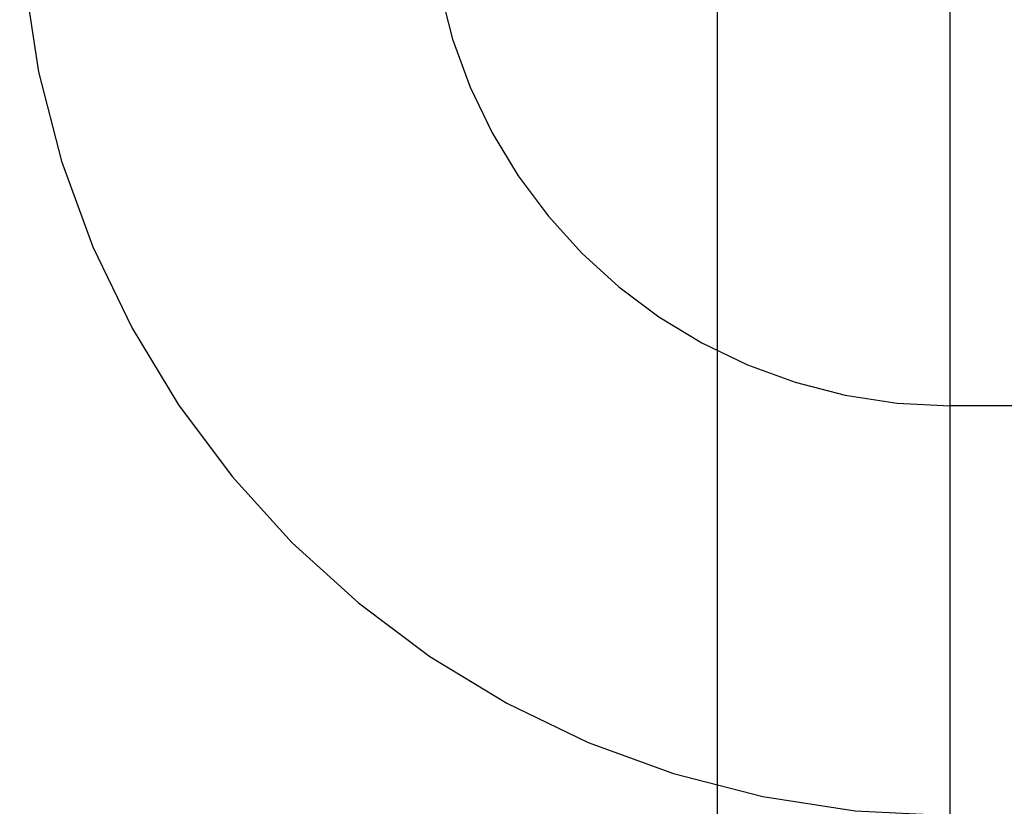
# Model space of a CAD drawing. Header units: inches. Extents: x 0 to 200, y 0 to 129.
# Tile 50 of 97: x 57.159 to 57.424, y 48.687 to 48.898. Entities that reach past the tile are written whole.
import ezdxf

# ---------------------------------------------------------------- set-up
doc = ezdxf.new("R2010")
doc.units = ezdxf.units.IN
doc.header["$LTSCALE"] = 11
doc.header["$MEASUREMENT"] = 0
doc.linetypes.add('HIDDEN', pattern=[0.2, 0.1, -0.1])
doc.layers.add('DEFAULT_2', color=8, linetype='HIDDEN')

msp = doc.modelspace()

# ---------------------------------------------------------------- linework, layer by layer
at = {"layer": 'DEFAULT_2', "color": 8, "linetype": 'HIDDEN'}
for p, q in [((57.40914, 45.82487), (57.40914, 51.32537)), ((57.34664, 48.47672), (57.34664, 49.21977)), ((57.90914, 48.79404), (57.40914, 48.79404))]:
    msp.add_line(p, q, dxfattribs=at)
for radius in [0.25, 0.14]:
    msp.add_arc((57.40914, 48.93404), radius, 90, 270, dxfattribs=at)

doc.saveas('drawing.dxf')
